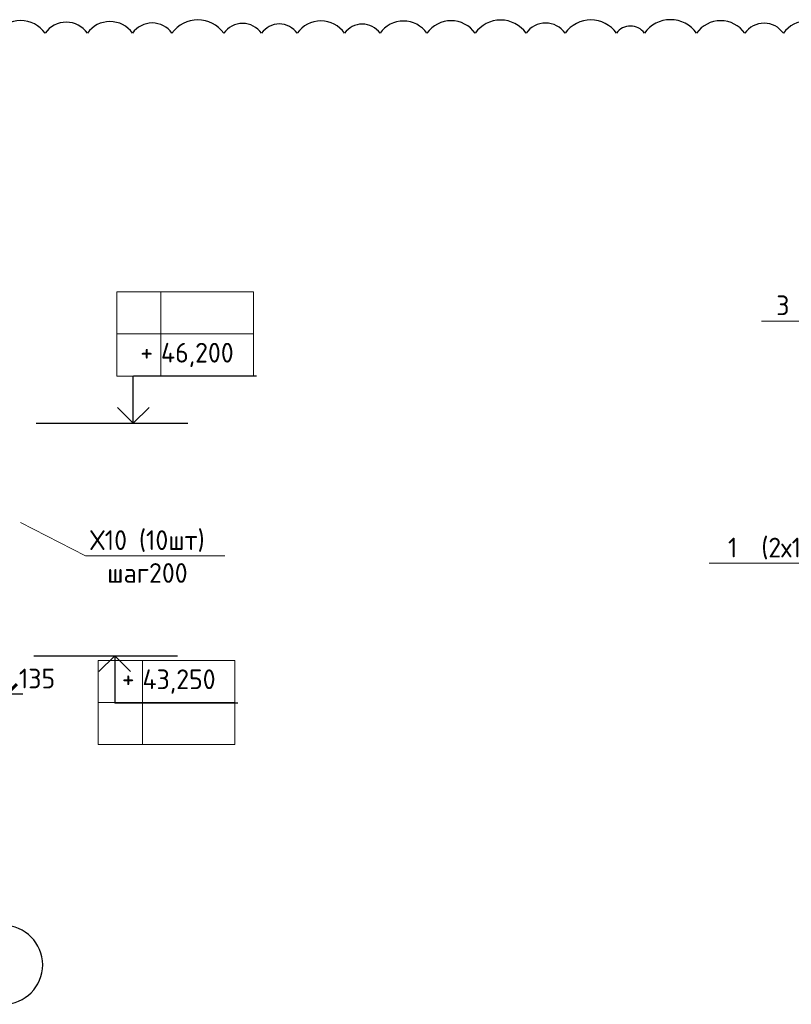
# Model space of a CAD drawing. Header units: millimetres. Extents: x 247266 to 730847, y -636031 to 10052.
# Tile 106 of 196: x 562893 to 572686, y -313226 to -300734. Entities that reach past the tile are written whole.
import ezdxf
from ezdxf import colors
from ezdxf.entities.mleader import LeaderData, LeaderLine
from ezdxf.math import Vec2, Vec3

# ---------------------------------------------------------------- set-up
doc = ezdxf.new("R2010")
doc.units = ezdxf.units.MM
doc.linetypes.add('______5', pattern=[1100, 800, -100, 100, -100])
for name, color, linetype, lineweight in [('RAZMER', 7, 'Continuous', 15), ('АС-Таблицы', 7, 'Continuous', 20), ('Оси', 7, '______5', 18), ('отметки', 7, 'Continuous', 18), ('подоснова', 7, 'Continuous', 5)]:
    doc.layers.add(name, color=color, linetype=linetype, lineweight=lineweight)
doc.layers.add('Исправления', color=1, linetype='Continuous')
doc.layers.add('РАЗМЕРЫ', color=7, linetype='Continuous')
doc.styles.add('GOST-2.304_Type-B', font='GOST_Common.ttf')
doc.styles.add('ГОСТ', font='GOST_Common.ttf')
doc.dimstyles.new('СПДС', dxfattribs={"dimscale": 100, "dimtxt": 2.5, "dimasz": 2.5, "dimexe": 1.25, "dimexo": 0, "dimtad": 1, "dimdec": 0, "dimtxsty": 'GOST-2.304_Type-B', "dimblk": 'ARCHTICK', "dimcen": 2.5, "dimdle": 2, "dimadec": 0, "dimazin": 2, "dimtfac": 0.75, "dimtdec": 0, "dimtmove": 1, "dimatfit": 3, "dimfxl": 1, "dimtolj": 1, "dimarcsym": 1})

# ---------------------------------------------------------------- blocks, each defined once
blk = doc.blocks.new('NSY101')
at = {"color": 0, "linetype": 'ByBlock', "lineweight": -2}
blk.add_circle((0, 0), 50, dxfattribs=at)
blk = doc.blocks.new('*T3088')
at = {"layer": 'DEFPOINTS', "color": 8, "linetype": 'ByBlock', "lineweight": 0}
for p, q in [((0, 1067), (1734, 1067)), ((0, 0), (0, 1067)), ((561, 0), (561, 1067)), ((1734, 0), (1734, 1067)), ((0, 533), (1734, 533)), ((0, 0), (1734, 0))]:
    blk.add_line(p, q, dxfattribs=at)
at = {"layer": 'АС-Таблицы', "color": 0, "char_height": 250, "style": 'ГОСТ'}
for s, insert, width, attachment_point in [('+', (461, 967), 361.22, 3), ('43,250', (561, 800), 1173.09, 4)]:
    blk.add_mtext(s, dxfattribs=dict(at, insert=insert, width=width, attachment_point=attachment_point))
blk = doc.blocks.new('*T3089')
at = {"layer": 'DEFPOINTS', "color": 8, "linetype": 'ByBlock', "lineweight": 0}
for p, q in [((0, 0), (1734, 0)), ((0, 0), (0, -1067)), ((561, 0), (561, -1067)), ((1734, 0), (1734, -1067)), ((0, -533), (1734, -533)), ((0, -1067), (1734, -1067))]:
    blk.add_line(p, q, dxfattribs=at)
at = {"layer": 'АС-Таблицы', "color": 0, "char_height": 250, "style": 'ГОСТ'}
for s, insert, width, attachment_point in [('+', (461, -633), 361.22, 3), ('46,200', (561, -800), 1173.09, 4)]:
    blk.add_mtext(s, dxfattribs=dict(at, insert=insert, width=width, attachment_point=attachment_point))
blk = doc.blocks.new('_None')
blk = doc.blocks.new('_ArchTick')
at = {"color": 0, "linetype": 'ByBlock', "const_width": 0.15}
blk.add_lwpolyline([(-0.5, -0.5), (0.5, 0.5)], dxfattribs=at)
blk = doc.blocks.new('*D3443')
at = {"layer": 'DEFPOINTS', "color": 0, "ltscale": 100}
for p in [(562599, -308804), (562734, -308804), (562734, -309288)]:
    blk.add_point(p, dxfattribs=at)
at = {"layer": 'РАЗМЕРЫ', "color": 0, "lineweight": -2}
for p, q in [((562599, -308804), (562599, -309413)), ((562734, -308804), (562734, -309413)), ((562399, -309288), (562934, -309288))]:
    blk.add_line(p, q, dxfattribs=at)
at = {"layer": 'РАЗМЕРЫ', "color": 0, "lineweight": -2, "ltscale": 100, "xscale": 250, "yscale": 250, "zscale": 250, "rotation": 180}
blk.add_blockref('_ArchTick', (562599, -309288), dxfattribs=at)
at = {"layer": 'РАЗМЕРЫ', "color": 0, "lineweight": -2, "ltscale": 100, "xscale": 250, "yscale": 250, "zscale": 250}
blk.add_blockref('_ArchTick', (562734, -309288), dxfattribs=at)
at = {"layer": 'РАЗМЕРЫ', "color": 0, "ltscale": 100, "insert": (563113, -309093), "char_height": 250, "attachment_point": 5, "style": 'GOST-2.304_Type-B'}
blk.add_mtext('\\A1;135', dxfattribs=at)

msp = doc.modelspace()

# ---------------------------------------------------------------- linework, layer by layer
for points in [[(563102.61, -305854.1), (564926.28, -305854.1)], [(564047.3, -305854.1), (564881.87, -305854.1)], [(564191.76, -305854.1), (565026.32, -305854.1)], [(563072.43, -308804.1), (564896.1, -308804.1)]]:
    msp.add_lwpolyline(points)
at = {"layer": 'RAZMER', "ltscale": 100}
for p, q in [((564336.13, -305252.33), (565898.63, -305252.33)), ((564336.13, -305254.98), (565898.63, -305254.98)), ((564336.13, -305254.98), (565898.63, -305254.98)), ((564101.21, -309403.22), (565663.71, -309403.22)), ((564101.21, -309403.22), (565663.71, -309403.22)), ((564101.21, -309405.87), (565663.71, -309405.87))]:
    msp.add_line(p, q, dxfattribs=at)
at = {"layer": 'Исправления'}
msp.add_lwpolyline([(573186.42, -300906.55, 0.52056705), (572586.59, -300906.55, 0.52056705), (572097.04, -300906.55, 0.52056705), (571483.09, -300906.55, 0.52056705), (570821.72, -300906.55, 0.52056705), (570468.27, -300906.55, 0.52056705), (569816.02, -300906.55, 0.52056705), (569319.65, -300906.55, 0.52056705), (568674.22, -300906.55, 0.52056705), (568062.09, -300906.55, 0.52056705), (567466.2, -300906.55, 0.52056705), (567016.25, -300906.55, 0.52056705), (566415.16, -300906.55, 0.52056705), (565962.38, -300906.55, 0.52056705), (565482.04, -300906.55, 0.52056705), (564825.99, -300906.55, 0.52056705), (564324.55, -300906.55, 0.52056705), (563753.11, -300906.55, 0.52056705), (563215.01, -300906.55, 0.52056705), (562592.58, -300906.55, 0.52056705)], format="xyb", dxfattribs=at)
at = {"layer": 'отметки', "linetype": 'Continuous', "lineweight": 25, "ltscale": 100}
for p, q in [((564334.6, -305854.1), (564334.6, -305254.1)), ((564099.69, -308804.1), (564099.69, -309404.1))]:
    msp.add_line(p, q, dxfattribs=at)
for points in [[(564134.6, -305654.1), (564334.6, -305854.1), (564534.6, -305654.1)], [(563899.69, -309004.1), (564099.69, -308804.1), (564299.69, -309004.1)]]:
    msp.add_lwpolyline(points, dxfattribs=at)

# ---------------------------------------------------------------- block references
for name, p in [('*T3089', (564125.18, -304188.31)), ('*T3088', (563890.27, -309931.6))]:
    msp.add_blockref(name, p)
at = {"layer": 'Оси', "linetype": 'Continuous', "lineweight": 25, "transparency": 33554687, "xscale": -9.999999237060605, "yscale": 9.999999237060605, "zscale": 9.999999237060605}
msp.add_blockref('NSY101', (562685.02, -312726.32), dxfattribs=at)

# ---------------------------------------------------------------- dimensions: what is measured, and where the dimension line sits
at = {"layer": 'РАЗМЕРЫ'}
dim = msp.add_linear_dim(base=(562734.13, -309287.87), p1=(562599.33, -308803.88), p2=(562734.13, -308803.88, 360), dimstyle='СПДС', dxfattribs=at)
dim.commit()
dim.dimension.update_dxf_attribs({"geometry": '*D3443', "text_midpoint": (563112.71, -309280.52), "dimtype": 160})

# ---------------------------------------------------------------- leaders
at = {"layer": 'подоснова'}
ml = msp.add_multileader_mtext('Standard', dxfattribs=at)
ml.set_content('3  (2х17шт)', color=256, style='GOST-2.304_Type-B')
ml.set_leader_properties(color=256, linetype='ByLayer', lineweight=15)
ml.set_arrow_properties(name='NONE')
ml.build(insert=Vec2(0, 0))
ml.multileader.update_dxf_attribs({"text_left_attachment_type": 6, "text_right_attachment_type": 6, "dogleg_length": 10, "arrow_head_size": 18})
ctx = ml.context
ctx.base_point, ctx.char_height, ctx.arrow_head_size, ctx.landing_gap_size, ctx.plane_origin = Vec3(572479.38, -304532.95), 250, 18, 20, Vec3(569737.85, -301157.77)
ctx.left_attachment, ctx.right_attachment, ctx.text_align_type = 6, 6, 1
notes = []
notes.append((ctx, [(1, (1, 1, 0), (574126.29, -304557.98), (-1, 0), 10, [(1, [(575018.11, -305192.25), (577779.09, -305211.12)], 0, [])])]))
ctx.mtext.insert, ctx.mtext.alignment, ctx.mtext.flow_direction = Vec3(573297.49, -304232.95), 2, 5
ml = msp.add_multileader_mtext('Standard', dxfattribs=at)
ml.set_content('Х10 (10шт)\\Pшаг200', color=256, style='GOST-2.304_Type-B')
ml.set_leader_properties(color=256, linetype='ByLayer', lineweight=15)
ml.set_arrow_properties(name='NONE')
ml.build(insert=Vec2(0, 0))
ml.multileader.update_dxf_attribs({"text_left_attachment_type": 6, "text_right_attachment_type": 6, "dogleg_length": 10, "arrow_head_size": 18})
ctx = ml.context
ctx.base_point, ctx.char_height, ctx.arrow_head_size, ctx.landing_gap_size, ctx.plane_origin = Vec3(563739.17, -307512.19), 250, 18, 20, Vec3(559043.94, -303733.46)
ctx.left_attachment, ctx.right_attachment, ctx.text_align_type = 6, 6, 1
notes.append((ctx, [(0, (1, 1, 0), (563728.46, -307537.21), (1, 0), 10, [(0, [(562901.67, -307114.64)], 0, [])])]))
ctx.mtext.insert, ctx.mtext.alignment, ctx.mtext.flow_direction = Vec3(564514.47, -307212.19), 2, 5
ml = msp.add_multileader_mtext('Standard', dxfattribs=at)
ml.set_content('1  (2х17шт)', color=256, style='GOST-2.304_Type-B')
ml.set_leader_properties(color=256, linetype='ByLayer', lineweight=15)
ml.set_arrow_properties(name='NONE')
ml.build(insert=Vec2(0, 0))
ml.multileader.update_dxf_attribs({"text_left_attachment_type": 6, "text_right_attachment_type": 6, "dogleg_length": 10, "arrow_head_size": 18})
ctx = ml.context
ctx.base_point, ctx.char_height, ctx.arrow_head_size, ctx.landing_gap_size, ctx.plane_origin = Vec3(571867.7, -307606.24), 250, 18, 20, Vec3(569076.16, -304231.06)
ctx.left_attachment, ctx.right_attachment, ctx.text_align_type = 6, 6, 1
notes.append((ctx, [(0, (1, 1, 0), (573464.58, -307631.27), (-1, 0), 10, [(0, [(574469.31, -308132.25)], 0, [])])]))
ctx.mtext.insert, ctx.mtext.alignment, ctx.mtext.flow_direction = Vec3(572660.8, -307306.24), 2, 5
for ctx, leaders in notes:
    for number, flags, end, landing, length, lines in leaders:
        leader = LeaderData()
        leader.index, (leader.has_last_leader_line, leader.has_dogleg_vector, leader.attachment_direction) = number, flags
        leader.last_leader_point, leader.dogleg_vector, leader.dogleg_length = Vec3(end), Vec3(landing), length
        for number, points, colour, breaks in lines:
            line = LeaderLine()
            line.index, line.vertices, line.color, line.breaks = number, Vec3.list(points), colors.encode_raw_color(colour), breaks
            leader.lines.append(line)
        ctx.leaders.append(leader)

doc.saveas('drawing.dxf')
